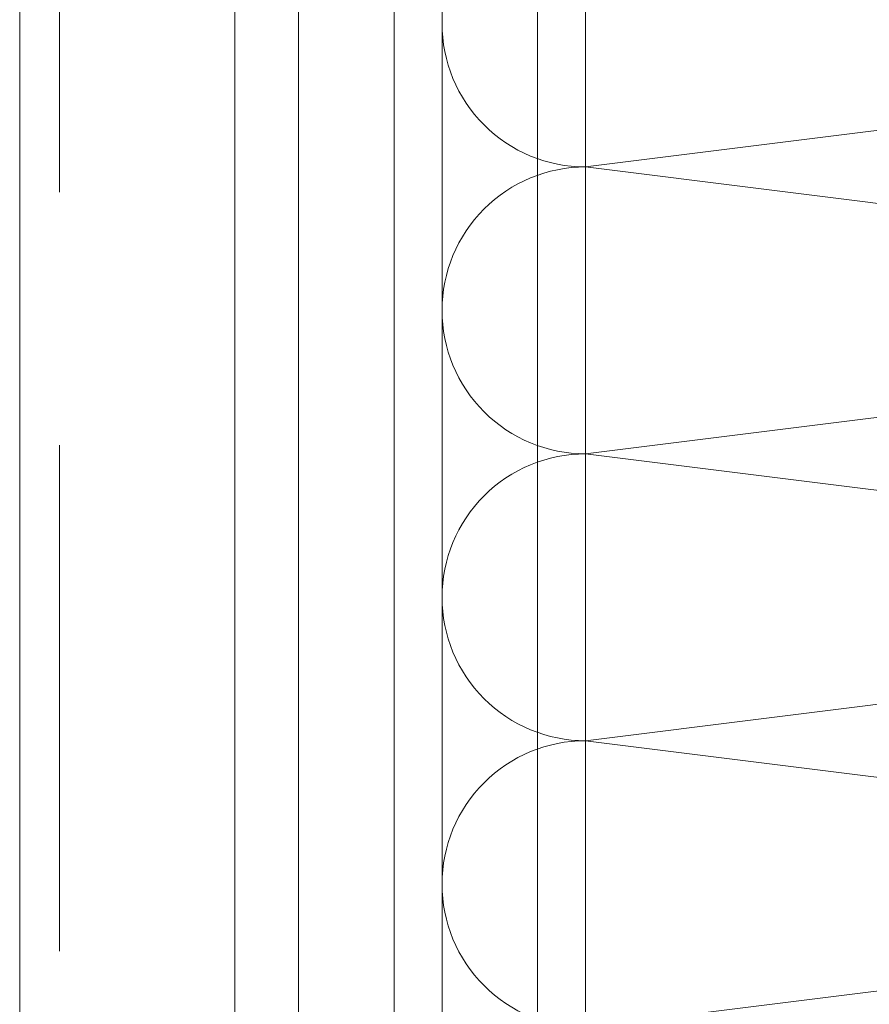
# Model space of a CAD drawing. Header units: millimetres. Extents: x 213386 to 506888, y 183055 to 450952.
# Tile 82 of 256: x 373037 to 373143, y 296197 to 296320. Entities that reach past the tile are written whole.
import ezdxf

# ---------------------------------------------------------------- set-up
doc = ezdxf.new("R2010")
doc.units = ezdxf.units.MM
doc.linetypes.add('ČÁRKOVANÁ', pattern=[19.05, 12.7, -6.35])
doc.layers.add('FASÁDA DETAILNÍ', color=255, linetype='Continuous', lineweight=0)

# ---------------------------------------------------------------- blocks, each defined once
blk = doc.blocks.new('*U4002')
for points in [[(0, 0, 0.414243), (0.09999, 0.1), (0.00001, 0.9, -1.0001), (0.19999, 0.9), (0.10001, 0.1, 0.414228), (0.2, 0, 0.414228)], [(0.2, 0, 0.414243), (0.29999, 0.1), (0.20001, 0.9, -1.0001), (0.39999, 0.9), (0.30001, 0.1, 0.414228), (0.40001, 0, 0.414228)], [(0.40001, 0, 0.414243), (0.5, 0.1), (0.40002, 0.9, -1.0001), (0.6, 0.9), (0.50002, 0.1, 0.414228), (0.60001, 0, 0.414228)], [(0.60001, 0, 0.414243), (0.7, 0.1), (0.60002, 0.9, -1.0001), (0.8, 0.9), (0.70002, 0.1, 0.414228), (0.80002, 0, 0.414228)]]:
    blk.add_lwpolyline(points, format="xyb")

msp = doc.modelspace()

# ---------------------------------------------------------------- linework, layer by layer
at = {"layer": 'FASÁDA DETAILNÍ'}
for p, q in [((373063.64, 288952.65), (373063.64, 307967.15)), ((373063.64, 293752.65), (373063.64, 307967.15)), ((373063.64, 284292.15), (373063.64, 307967.15)), ((373071.64, 307967.15), (373071.64, 288952.65)), ((373071.64, 307967.15), (373071.64, 293752.65)), ((373071.64, 307967.15), (373071.64, 292519.03)), ((373071.64, 307967.15), (373071.64, 287719.03)), ((373083.64, 288952.65), (373083.64, 307967.15)), ((373083.64, 293752.65), (373083.64, 307967.15)), ((373083.64, 292519.03), (373083.64, 307967.15)), ((373083.64, 287719.03), (373083.64, 307967.15)), ((373089.64, 307967.15), (373089.64, 288952.65)), ((373089.64, 307967.15), (373089.64, 293752.65)), ((373089.64, 307967.15), (373089.64, 292519.03)), ((373089.64, 307967.15), (373089.64, 287719.03)), ((373101.64, 288952.65), (373101.64, 307967.15)), ((373101.64, 293752.65), (373101.64, 307967.15)), ((373101.64, 292519.03), (373101.64, 307967.15)), ((373101.64, 287719.03), (373101.64, 307967.15)), ((373107.64, 307967.15), (373107.64, 288952.65)), ((373107.64, 307967.15), (373107.64, 293752.65)), ((373063.64, 295927.65), (373063.64, 296336.65)), ((373063.64, 295927.65), (373063.64, 296336.65)), ((373071.64, 296336.65), (373071.64, 295927.65)), ((373071.64, 296336.65), (373071.64, 295927.65)), ((373083.64, 295927.65), (373083.64, 296336.65)), ((373083.64, 295927.65), (373083.64, 296336.65)), ((373089.64, 296336.65), (373089.64, 295927.65)), ((373089.64, 296336.65), (373089.64, 295927.65))]:
    msp.add_line(p, q, dxfattribs=at)
msp.add_lwpolyline([(399616.64, 284292.15), (373036.64, 284292.15), (373036.64, 307972.15), (399616.64, 307972.15)], close=True, dxfattribs=at)
at = {"layer": 'FASÁDA DETAILNÍ', "linetype": 'ČÁRKOVANÁ', "ltscale": 5}
msp.add_lwpolyline([(399611.64, 284297.15), (373041.64, 284297.15), (373041.64, 307967.15), (399611.64, 307967.15)], close=True, dxfattribs=at)

# ---------------------------------------------------------------- block references
at = {"layer": 'FASÁDA DETAILNÍ', "xscale": 179.9999932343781, "yscale": 179.9999932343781, "zscale": 179.9999932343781, "rotation": 270}
msp.add_blockref('*U4002', (373089.64, 296319.83), dxfattribs=at)
msp.add_blockref('*U4002', (373089.64, 296319.83), dxfattribs=at)

doc.saveas('drawing.dxf')
